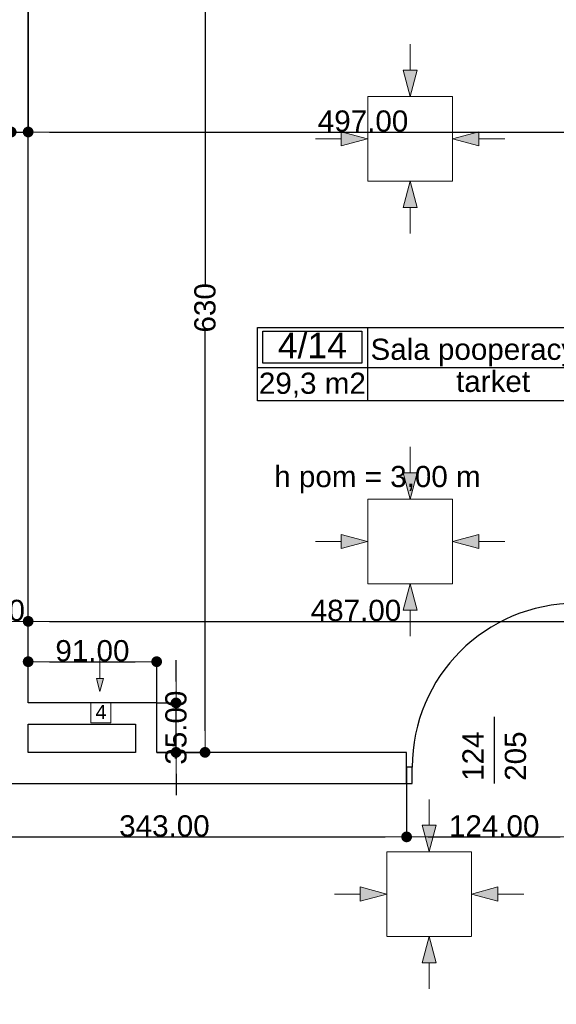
# Model space of a CAD drawing. Header units: millimetres. Extents: x -175445 to -20415, y -559200 to 231527.
# Tile 105 of 256: x -118318 to -114518, y -161825 to -154852. Entities that reach past the tile are written whole.
import ezdxf
from ezdxf.enums import TextEntityAlignment as Align

# ---------------------------------------------------------------- set-up
doc = ezdxf.new("R2010")
doc.units = ezdxf.units.MM
doc.header["$MEASUREMENT"] = 0
for name, color, linetype in [('Drzwi', 7, 'Continuous'), ('Linia', 7, 'Continuous'), ('Obiekt', 7, 'Continuous'), ('Strefa', 9, 'Continuous'), ('Strop', 7, 'Continuous'), ('Tekst', 7, 'Continuous'), ('Wymiary', 9, 'Continuous'), ('Ściana', 7, 'Continuous')]:
    doc.layers.add(name, color=color, linetype=linetype)
doc.styles.add('Arial', font='txt')
doc.styles.add('Times new roman', font='txt')
doc.dimstyles.new('GENERATED_STYLE__1', dxfattribs={"dimtxt": 150, "dimasz": 152, "dimexe": 0.18, "dimexo": 0, "dimgap": 0.09, "dimtad": 1, "dimtih": 1, "dimtoh": 1, "dimlfac": 0.1, "dimzin": 0, "dimdsep": 46, "dimtxsty": 'Arial', "dimblk": 'ARROWHEAD_11', "dimblk1": 'ARROWHEAD_11', "dimblk2": 'ARROWHEAD_11', "dimcen": 0.09, "dimclrd": 256, "dimclre": 256, "dimclrt": 256, "dimazin": 0, "dimtfac": 1, "dimtdec": 4, "dimtmove": 0, "dimatfit": 3, "dimfxl": 1, "dimtolj": 1, "dimtzin": 0, "dimarcsym": 0})
doc.dimstyles.new('GENERATED_STYLE__2', dxfattribs={"dimtxt": 150, "dimasz": 152, "dimexe": 0.18, "dimexo": 0, "dimgap": 0.09, "dimtad": 1, "dimlfac": 0.1, "dimzin": 0, "dimdsep": 46, "dimtxsty": 'Arial', "dimblk": 'ARROWHEAD_11', "dimblk1": 'ARROWHEAD_11', "dimblk2": 'ARROWHEAD_11', "dimcen": 0.09, "dimclrd": 256, "dimclre": 256, "dimclrt": 256, "dimazin": 0, "dimtfac": 1, "dimtdec": 4, "dimtmove": 0, "dimatfit": 3, "dimfxl": 1, "dimtolj": 1, "dimtzin": 0, "dimarcsym": 0})

# ---------------------------------------------------------------- blocks, each defined once
blk = doc.blocks.new('Sala pooperacyjna_4_14_14', base_point=(-115855.9, 38055.3))
at = {"layer": 'Strefa'}
for p, q in [((-116635, 38338.2), (-114076.1, 38338.2)), ((-116635, 37819.6), (-116635, 38338.2)), ((-116596, 38312.2), (-115894.9, 38312.2)), ((-116596, 38086), (-116596, 38312.2)), ((-115894.9, 38312.2), (-115894.9, 38086)), ((-115855.9, 38338.2), (-115855.9, 37819.6)), ((-114076.1, 38338.2), (-114076.1, 37819.6)), ((-115894.9, 38086), (-116596, 38086)), ((-116635, 38055.3), (-114076.1, 38055.3)), ((-114076.1, 37819.6), (-116635, 37819.6))]:
    blk.add_line(p, q, dxfattribs=at)
at = {"layer": 'Strefa', "style": 'Arial'}
for tag, height, p in [('ROOM_NUMBER', 180, (-116245.5, 38210.3)), ('ROOM_NAME', 150, (-114966, 38183.7)), ('ROOM_CALC_AREA', 150, (-116245.5, 37943.3)), ('floor_f', 150, (-114966, 37956.6))]:
    blk.add_attdef(tag, text='', height=height, dxfattribs=at).set_placement(p, align=Align.MIDDLE_CENTER)
blk = doc.blocks.new('ARROWHEAD_11')
at = {"color": 0, "linetype": 'Continuous', "lineweight": 0}
blk.add_line((0, 0), (-1, 0), dxfattribs=at)
at = {"color": 0, "linetype": 'Continuous', "lineweight": 0, "const_width": 0.25, "flags": 128}
blk.add_lwpolyline([(-0.125, 0, 1), (0.125, 0, 1)], format="xyb", close=True, dxfattribs=at)
blk = doc.blocks.new('*D1179')
at = {"layer": 'Defpoints', "color": 0}
for p in [(-119008, -160260.6), (-115578, -160260.6), (-115578, -160639.1)]:
    blk.add_point(p, dxfattribs=at)
at = {"layer": 'Wymiary', "lineweight": -2}
for p, q in [((-119008, -160260.6), (-119008, -160639.3)), ((-115578, -160260.6), (-115578, -160639.3)), ((-118856, -160639.1), (-115730, -160639.1))]:
    blk.add_line(p, q, dxfattribs=at)
at = {"layer": 'Wymiary', "lineweight": -2, "xscale": 152, "yscale": 152, "zscale": 152, "rotation": 180}
blk.add_blockref('ARROWHEAD_11', (-119008, -160639.1), dxfattribs=at)
at = {"layer": 'Wymiary', "lineweight": -2, "xscale": 152, "yscale": 152, "zscale": 152}
blk.add_blockref('ARROWHEAD_11', (-115578, -160639.1), dxfattribs=at)
at = {"layer": 'Wymiary', "lineweight": 13, "insert": (-117293, -160562.4), "char_height": 150, "attachment_point": 5, "style": 'Arial'}
blk.add_mtext('\\A1;343.00', dxfattribs=at)
blk = doc.blocks.new('*D1180')
at = {"layer": 'Defpoints', "color": 0}
for p in [(-115578, -160260.6), (-114338, -160260.6), (-114338, -160639.1)]:
    blk.add_point(p, dxfattribs=at)
at = {"layer": 'Wymiary', "lineweight": -2}
for p, q in [((-115578, -160260.6), (-115578, -160639.3)), ((-114338, -160260.6), (-114338, -160639.3)), ((-115426, -160639.1), (-114490, -160639.1))]:
    blk.add_line(p, q, dxfattribs=at)
at = {"layer": 'Wymiary', "lineweight": -2, "xscale": 152, "yscale": 152, "zscale": 152, "rotation": 180}
blk.add_blockref('ARROWHEAD_11', (-115578, -160639.1), dxfattribs=at)
at = {"layer": 'Wymiary', "lineweight": -2, "xscale": 152, "yscale": 152, "zscale": 152}
blk.add_blockref('ARROWHEAD_11', (-114338, -160639.1), dxfattribs=at)
at = {"layer": 'Wymiary', "lineweight": 13, "insert": (-114958, -160562.5), "char_height": 150, "attachment_point": 5, "style": 'Arial'}
blk.add_mtext('\\A1;124.00', dxfattribs=at)
blk = doc.blocks.new('*D1296')
at = {"layer": 'Defpoints', "color": 0}
for p in [(-117348, -159690.6), (-117210.9, -159690.6), (-117348, -160040.6)]:
    blk.add_point(p, dxfattribs=at)
at = {"layer": 'Wymiary', "lineweight": -2}
for p, q in [((-117210.9, -159538.6), (-117210.9, -159386.6)), ((-117348, -159690.6), (-117210.7, -159690.6)), ((-117210.9, -160040.6), (-117210.9, -159690.6)), ((-117348, -160040.6), (-117210.7, -160040.6)), ((-117210.9, -160192.6), (-117210.9, -160344.6))]:
    blk.add_line(p, q, dxfattribs=at)
at = {"layer": 'Wymiary', "lineweight": -2, "xscale": 152, "yscale": 152, "zscale": 152}
for p, rotation in [((-117210.9, -159690.6), 270), ((-117210.9, -160040.6), 90)]:
    blk.add_blockref('ARROWHEAD_11', p, dxfattribs=dict(at, rotation=rotation))
at = {"layer": 'Wymiary', "lineweight": 13, "insert": (-117210.9, -159865.6), "char_height": 150, "attachment_point": 5, "rotation": 90, "style": 'Arial'}
blk.add_mtext('\\A1;35.00', dxfattribs=at)
blk = doc.blocks.new('*D1299')
at = {"layer": 'Defpoints', "color": 0}
for p in [(-117348, -159398.5), (-118258, -159690.6), (-117348, -159690.6)]:
    blk.add_point(p, dxfattribs=at)
at = {"layer": 'Wymiary', "lineweight": -2}
for p, q in [((-118258, -159690.6), (-118258, -159398.3)), ((-118106, -159398.5), (-117500, -159398.5)), ((-117348, -159690.6), (-117348, -159398.3))]:
    blk.add_line(p, q, dxfattribs=at)
at = {"layer": 'Wymiary', "lineweight": -2, "xscale": 152, "yscale": 152, "zscale": 152, "rotation": 180}
blk.add_blockref('ARROWHEAD_11', (-118258, -159398.5), dxfattribs=at)
at = {"layer": 'Wymiary', "lineweight": -2, "xscale": 152, "yscale": 152, "zscale": 152}
blk.add_blockref('ARROWHEAD_11', (-117348, -159398.5), dxfattribs=at)
at = {"layer": 'Wymiary', "lineweight": 13, "insert": (-117803, -159321.8), "char_height": 150, "attachment_point": 5, "style": 'Arial'}
blk.add_mtext('\\A1;91.00', dxfattribs=at)
blk = doc.blocks.new('*D1300')
at = {"layer": 'Defpoints', "color": 0}
for p in [(-118258, -153745.1), (-117005.5, -153745.1), (-117348, -160040.6)]:
    blk.add_point(p, dxfattribs=at)
at = {"layer": 'Wymiary', "lineweight": -2}
for p, q in [((-118258, -153745.1), (-117005.3, -153745.1)), ((-117005.5, -153897.1), (-117005.5, -156726.9)), ((-117005.5, -159888.6), (-117005.5, -157058.8)), ((-117348, -160040.6), (-117005.3, -160040.6))]:
    blk.add_line(p, q, dxfattribs=at)
at = {"layer": 'Wymiary', "lineweight": -2, "xscale": 152, "yscale": 152, "zscale": 152}
for p, rotation in [((-117005.5, -153745.1), 90), ((-117005.5, -160040.6), 270)]:
    blk.add_blockref('ARROWHEAD_11', p, dxfattribs=dict(at, rotation=rotation))
at = {"layer": 'Wymiary', "lineweight": 13, "insert": (-117005.5, -156892.9), "char_height": 150, "attachment_point": 5, "rotation": 90, "style": 'Arial'}
blk.add_mtext('\\A1;630', dxfattribs=at)
blk = doc.blocks.new('*D1316')
at = {"layer": 'Defpoints', "color": 0}
for p in [(-118258, -155647.6), (-118378, -156885.7), (-118258, -156885.7)]:
    blk.add_point(p, dxfattribs=at)
at = {"layer": 'Wymiary', "lineweight": -2}
for p, q in [((-119173.7, -155647.6), (-118682, -155647.6)), ((-118682, -155647.6), (-118530, -155647.6)), ((-118378, -156885.7), (-118378, -155647.5)), ((-118378, -155647.6), (-118258, -155647.6)), ((-118258, -156885.7), (-118258, -155647.5)), ((-118106, -155647.6), (-117954, -155647.6))]:
    blk.add_line(p, q, dxfattribs=at)
at = {"layer": 'Wymiary', "lineweight": -2, "xscale": 152, "yscale": 152, "zscale": 152}
blk.add_blockref('ARROWHEAD_11', (-118378, -155647.6), dxfattribs=at)
at = {"layer": 'Wymiary', "lineweight": -2, "xscale": 152, "yscale": 152, "zscale": 152, "rotation": 180}
blk.add_blockref('ARROWHEAD_11', (-118258, -155647.6), dxfattribs=at)
at = {"layer": 'Wymiary', "lineweight": 13, "insert": (-118927.9, -155571), "char_height": 150, "attachment_point": 5, "style": 'Arial'}
blk.add_mtext('\\A1;12.00', dxfattribs=at)
blk = doc.blocks.new('*D1326')
at = {"layer": 'Defpoints', "color": 0}
for p in [(-118828, -158520.6), (-118258, -159112.8), (-118258, -159690.6)]:
    blk.add_point(p, dxfattribs=at)
at = {"layer": 'Wymiary', "lineweight": -2}
for p, q in [((-118828, -158520.6), (-118828, -159113)), ((-118676, -159112.8), (-118410, -159112.8)), ((-118258, -159690.6), (-118258, -159112.7))]:
    blk.add_line(p, q, dxfattribs=at)
at = {"layer": 'Wymiary', "lineweight": -2, "xscale": 152, "yscale": 152, "zscale": 152, "rotation": 180}
blk.add_blockref('ARROWHEAD_11', (-118828, -159112.8), dxfattribs=at)
at = {"layer": 'Wymiary', "lineweight": -2, "xscale": 152, "yscale": 152, "zscale": 152}
blk.add_blockref('ARROWHEAD_11', (-118258, -159112.8), dxfattribs=at)
at = {"layer": 'Wymiary', "lineweight": 13, "insert": (-118543, -159036.2), "char_height": 150, "attachment_point": 5, "style": 'Arial'}
blk.add_mtext('\\A1;57.00', dxfattribs=at)
blk = doc.blocks.new('*D1327')
at = {"layer": 'Defpoints', "color": 0}
for p in [(-113388, -159112.8), (-118258, -159690.6), (-113388, -159730.6)]:
    blk.add_point(p, dxfattribs=at)
at = {"layer": 'Wymiary', "lineweight": -2}
for p, q in [((-118258, -159690.6), (-118258, -159112.7)), ((-118106, -159112.8), (-113540, -159112.8)), ((-113388, -159730.6), (-113388, -159112.7))]:
    blk.add_line(p, q, dxfattribs=at)
at = {"layer": 'Wymiary', "lineweight": -2, "xscale": 152, "yscale": 152, "zscale": 152, "rotation": 180}
blk.add_blockref('ARROWHEAD_11', (-118258, -159112.8), dxfattribs=at)
at = {"layer": 'Wymiary', "lineweight": -2, "xscale": 152, "yscale": 152, "zscale": 152}
blk.add_blockref('ARROWHEAD_11', (-113388, -159112.8), dxfattribs=at)
at = {"layer": 'Wymiary', "lineweight": 13, "insert": (-115936.8, -159036.2), "char_height": 150, "attachment_point": 5, "style": 'Arial'}
blk.add_mtext('\\A1;487.00', dxfattribs=at)
blk = doc.blocks.new('*D1344')
at = {"layer": 'Defpoints', "color": 0}
for p in [(-118258, -153745.1), (-113288, -155647.6), (-113288, -157210.6)]:
    blk.add_point(p, dxfattribs=at)
at = {"layer": 'Wymiary', "lineweight": -2}
for p, q in [((-118258, -153745.1), (-118258, -155647.8)), ((-118106, -155647.6), (-113440, -155647.6)), ((-113288, -157210.6), (-113288, -155647.5))]:
    blk.add_line(p, q, dxfattribs=at)
at = {"layer": 'Wymiary', "lineweight": -2, "xscale": 152, "yscale": 152, "zscale": 152, "rotation": 180}
blk.add_blockref('ARROWHEAD_11', (-118258, -155647.6), dxfattribs=at)
at = {"layer": 'Wymiary', "lineweight": -2, "xscale": 152, "yscale": 152, "zscale": 152}
blk.add_blockref('ARROWHEAD_11', (-113288, -155647.6), dxfattribs=at)
at = {"layer": 'Wymiary', "lineweight": 13, "insert": (-115886.8, -155571), "char_height": 150, "attachment_point": 5, "style": 'Arial'}
blk.add_mtext('\\A1;497.00', dxfattribs=at)

msp = doc.modelspace()

# ---------------------------------------------------------------- hatches: boundary and pattern name
at = {"layer": 'Linia', "linetype": 'Continuous', "lineweight": 13}
for points in [[(-115552.903, -155396.218), (-115502.654, -155209.682), (-115602.654, -155209.549)], [(-115854.104, -155696.218), (-116040.706, -155646.218), (-116040.706, -155746.218)], [(-115253.304, -155696.218), (-115066.701, -155746.218), (-115066.701, -155646.218)], [(-115552.903, -155996.217), (-115602.654, -156182.886), (-115502.654, -156182.753)], [(-115552.903, -158247.472), (-115502.654, -158060.936), (-115602.654, -158060.803)], [(-115854.104, -158547.471), (-116040.706, -158497.471), (-116040.706, -158597.471)], [(-115253.304, -158547.471), (-115066.701, -158597.471), (-115066.701, -158497.471)], [(-115552.903, -158847.471), (-115602.654, -159034.14), (-115502.654, -159034.007)], [(-117750.248, -159610.001), (-117725.248, -159516.7), (-117775.248, -159516.7)], [(-115418.102, -160743.737), (-115367.853, -160557.201), (-115467.853, -160557.067)], [(-115719.302, -161043.736), (-115905.905, -160993.736), (-115905.905, -161093.736)], [(-115118.502, -161043.736), (-114931.9, -161093.736), (-114931.9, -160993.736)], [(-115418.102, -161343.736), (-115467.853, -161530.405), (-115367.853, -161530.272)]]:
    msp.add_hatch(color=253, dxfattribs=at).paths.add_polyline_path(points)

# ---------------------------------------------------------------- linework, layer by layer
at = {"layer": 'Drzwi', "color": 253}
for p, q in [((-115538.019, -160145.636), (-115578.019, -160145.636)), ((-115578.019, -160145.636), (-115578.019, -160260.636)), ((-115578.019, -160260.636), (-115578.019, -160145.636)), ((-115538.019, -160260.636), (-115538.019, -160145.636)), ((-115578.019, -160260.636), (-115538.019, -160260.636))]:
    msp.add_line(p, q, dxfattribs=at)
msp.add_arc((-114378.019, -160145.636), 1160, 90, 180, dxfattribs=at)
at = {"layer": 'Linia', "color": 253, "lineweight": 13}
for p, q in [((-115552.409, -155025.843), (-115552.654, -155209.616)), ((-115552.903, -155396.218), (-115602.654, -155209.549)), ((-115602.654, -155209.549), (-115502.654, -155209.682)), ((-115552.903, -155396.218), (-115502.654, -155209.682)), ((-115253.304, -155396.618), (-115853.304, -155396.618)), ((-115853.304, -155396.618), (-115853.304, -155995.818)), ((-115253.304, -155995.818), (-115253.304, -155396.618)), ((-116224.479, -155696.218), (-116040.706, -155696.218)), ((-115854.104, -155696.218), (-116040.706, -155646.218)), ((-116040.706, -155746.218), (-116040.706, -155646.218)), ((-115854.104, -155696.218), (-116040.706, -155746.218)), ((-115253.304, -155696.218), (-115066.701, -155646.218)), ((-115253.304, -155696.218), (-115066.701, -155746.218)), ((-115066.701, -155646.218), (-115066.701, -155746.218)), ((-114882.929, -155696.218), (-115066.701, -155696.218)), ((-115853.304, -155996.618), (-115253.304, -155996.618)), ((-115552.903, -155996.217), (-115602.654, -156182.886)), ((-115552.903, -155996.217), (-115502.654, -156182.753)), ((-115502.654, -156182.753), (-115602.654, -156182.886)), ((-115552.409, -156366.592), (-115552.654, -156182.82)), ((-115552.409, -157877.097), (-115552.654, -158060.869)), ((-115552.903, -158247.472), (-115602.654, -158060.803)), ((-115602.654, -158060.803), (-115502.654, -158060.936)), ((-115552.903, -158247.472), (-115502.654, -158060.936)), ((-115253.304, -158247.871), (-115853.304, -158247.871)), ((-115853.304, -158247.871), (-115853.304, -158847.071)), ((-115253.304, -158847.071), (-115253.304, -158247.871)), ((-116224.479, -158547.471), (-116040.706, -158547.471)), ((-115854.104, -158547.471), (-116040.706, -158497.471)), ((-116040.706, -158597.471), (-116040.706, -158497.471)), ((-115854.104, -158547.471), (-116040.706, -158597.471)), ((-115253.304, -158547.471), (-115066.701, -158497.471)), ((-115253.304, -158547.471), (-115066.701, -158597.471)), ((-115066.701, -158497.471), (-115066.701, -158597.471)), ((-114882.929, -158547.471), (-115066.701, -158547.471)), ((-115853.304, -158847.871), (-115253.304, -158847.871)), ((-115552.903, -158847.471), (-115602.654, -159034.14)), ((-115552.903, -158847.471), (-115502.654, -159034.007)), ((-115502.654, -159034.007), (-115602.654, -159034.14)), ((-115552.409, -159217.846), (-115552.654, -159034.073)), ((-117750.248, -159282.309), (-117750.248, -159516.7)), ((-117750.248, -159610.001), (-117775.248, -159516.7)), ((-117775.248, -159516.7), (-117725.248, -159516.7)), ((-117750.248, -159610.001), (-117725.248, -159516.7)), ((-117813.581, -159830.636), (-117813.581, -159690.636)), ((-117813.581, -159690.636), (-117673.581, -159690.636)), ((-117673.581, -159690.636), (-117673.581, -159830.636)), ((-117673.581, -159830.636), (-117813.581, -159830.636)), ((-115417.608, -160373.362), (-115417.853, -160557.134)), ((-115418.102, -160743.737), (-115467.853, -160557.067)), ((-115467.853, -160557.067), (-115367.853, -160557.201)), ((-115418.102, -160743.737), (-115367.853, -160557.201)), ((-115118.502, -160744.136), (-115718.502, -160744.136)), ((-115718.502, -160744.136), (-115718.502, -161343.336)), ((-115118.502, -161343.336), (-115118.502, -160744.136)), ((-115719.302, -161043.736), (-115905.905, -160993.736)), ((-115905.905, -161093.736), (-115905.905, -160993.736)), ((-115118.502, -161043.736), (-114931.9, -160993.736)), ((-114931.9, -160993.736), (-114931.9, -161093.736)), ((-116089.677, -161043.736), (-115905.905, -161043.736)), ((-115719.302, -161043.736), (-115905.905, -161093.736)), ((-115118.502, -161043.736), (-114931.9, -161093.736)), ((-114748.127, -161043.736), (-114931.9, -161043.736)), ((-115418.102, -161343.736), (-115467.853, -161530.405)), ((-115418.102, -161343.736), (-115367.853, -161530.272)), ((-115718.502, -161344.136), (-115118.502, -161344.136)), ((-115367.853, -161530.272), (-115467.853, -161530.405)), ((-115417.608, -161714.111), (-115417.853, -161530.338))]:
    msp.add_line(p, q, dxfattribs=at)
at = {"layer": 'Obiekt', "color": 253}
msp.add_line((-114958.019, -159789.258), (-114958.019, -160260.636), dxfattribs=at)
at = {"layer": 'Strop', "color": 253, "flags": 128}
msp.add_lwpolyline([(-125806.601, -151285.909, -0.01791801), (-118229.318, -152004.441, -0.00776908), (-114963.359, -152484.403), (-114963.364, -152484.434, -0.034913), (-97147.904, -156667.71, -0.03139835), (-83179.127, -161981.022, -0.00358934), (-81600.813, -162721.346, -0.01554929), (-75154.286, -166178.424, -0.0168287), (-67557.968, -170885.339), (-67557.968, -174624.675), (-74808.018, -174624.675), (-74808.018, -179320.636), (-96528.019, -179320.636), (-96528.019, -180730.636), (-140258.019, -180730.636)], format="xyb", dxfattribs=at)
at = {"layer": 'Ściana', "color": 253}
for p, q in [((-115578.019, -160145.636), (-115578.019, -160040.636)), ((-115578.019, -160260.636), (-115578.019, -160145.636))]:
    msp.add_line(p, q, dxfattribs=at)
at = {"layer": 'Ściana', "color": 253, "flags": 128}
for points in [[(-118258.019, -159690.636), (-118258.019, -153745.097)], [(-117348.019, -159690.636), (-118258.019, -159690.636)], [(-117348.019, -160040.636), (-117348.019, -159690.636)], [(-118258.019, -160040.636), (-118258.019, -159840.636)], [(-118258.019, -159840.636), (-117498.019, -159840.636)], [(-117498.019, -159840.636), (-117498.019, -160040.636)], [(-117498.019, -160040.636), (-118258.019, -160040.636)], [(-115578.019, -160040.636), (-117348.019, -160040.636)], [(-119008.019, -160260.636), (-115578.019, -160260.636)]]:
    msp.add_lwpolyline(points, dxfattribs=at)
at = {"layer": 'Ściana', "color": 253}
for radius, start in [(131199.839, 72.78657015), (130859.839, 72.78658978)]:
    msp.add_arc((-135974.129, -281990.98), radius, start, 80.72275794, dxfattribs=at)

# ---------------------------------------------------------------- block references
at = {"layer": 'Strefa', "color": 253}
ref = msp.add_blockref('Sala pooperacyjna_4_14_14', (-115855.948, -157314.648), dxfattribs=at)
ref.add_attrib('ROOM_NAME', 'Sala pooperacyjna', dxfattribs={"color": 7, "height": 150, "style": 'Arial'}).set_placement((-114966.027, -157186.248), align=Align.MIDDLE_CENTER)
ref.add_attrib('ROOM_NUMBER', '4/14', dxfattribs={"color": 7, "height": 180, "style": 'Arial'}).set_placement((-116245.469, -157159.701), align=Align.MIDDLE_CENTER)
ref.add_attrib('ROOM_CALC_AREA', '29,3 m2', dxfattribs={"color": 7, "height": 150, "style": 'Arial'}).set_placement((-116245.469, -157426.703), align=Align.MIDDLE_CENTER)
ref.add_attrib('floor_f', 'tarket', dxfattribs={"color": 7, "height": 150, "style": 'Arial'}).set_placement((-114966.027, -157413.331), align=Align.MIDDLE_CENTER)

# ---------------------------------------------------------------- texts
at = {"layer": 'Obiekt', "color": 253, "char_height": 150, "attachment_point": 7, "rotation": 90, "style": 'Arial'}
for s, insert in [('\\A1;{\\fArial|b0|i0|c238|p38;124}', (-115033.019, -160242.296)), ('\\A1;{\\fArial|b0|i0|c238|p38;205}', (-114730.55, -160242.296))]:
    msp.add_mtext(s, dxfattribs=dict(at, insert=insert))
at = {"layer": 'Tekst', "color": 253, "insert": (-115784.786, -158012.265), "char_height": 150, "attachment_point": 2, "style": 'Times new roman'}
msp.add_mtext('\\A1;{\\fArial|b0|i0|c0|p38;h pom = 3,00 m}', dxfattribs=at)
at = {"layer": 'Tekst', "color": 253, "lineweight": 13, "insert": (-117781.524, -159754.921), "char_height": 100, "attachment_point": 4, "style": 'Arial'}
msp.add_mtext('\\A1;{\\fArial|b0|i0|c238|p38;4}', dxfattribs=at)

# ---------------------------------------------------------------- dimensions: what is measured, and where the dimension line sits
at = {"layer": 'Wymiary', "color": 8, "lineweight": 13}
dim = msp.add_linear_dim(base=(-117005.482, -153745.097), p1=(-117348.019, -160040.636), p2=(-118258.019, -153745.097), angle=90, text='630', dimstyle='GENERATED_STYLE__2', dxfattribs=at)
dim.commit()
dim.dimension.update_dxf_attribs({"geometry": '*D1300', "text_midpoint": (-117005.482, -156892.866), "dimtype": 160, "text_rotation": 90})
for base, p1, p2, picture, middle in [((-113288.019, -155647.631), (-118258.019, -153745.097), (-113288.019, -157210.636), '*D1344', (-115886.848, -155647.631)), ((-118258.019, -155647.631), (-118378.019, -156885.733), (-118258.019, -156885.733), '*D1316', (-118927.88, -155647.631)), ((-118258.019, -159112.846), (-118828.019, -158520.636), (-118258.019, -159690.636), '*D1326', (-118543.019, -159112.846)), ((-113388.019, -159112.846), (-118258.019, -159690.636), (-113388.019, -159730.636), '*D1327', (-115936.848, -159112.846)), ((-117348.019, -159398.451), (-118258.019, -159690.636), (-117348.019, -159690.636), '*D1299', (-117803.019, -159398.451)), ((-115578.019, -160639.136), (-119008.019, -160260.636), (-115578.019, -160260.636), '*D1179', (-117293.019, -160639.136)), ((-114338.019, -160639.136), (-115578.019, -160260.636), (-114338.019, -160260.636), '*D1180', (-114958.019, -160639.136))]:
    dim = msp.add_linear_dim(base=base, p1=p1, p2=p2, dimstyle='GENERATED_STYLE__1', dxfattribs=at)
    dim.commit()
    dim.dimension.update_dxf_attribs({"geometry": picture, "text_midpoint": middle, "dimtype": 160})
dim = msp.add_linear_dim(base=(-117210.882, -159690.636), p1=(-117348.019, -160040.636), p2=(-117348.019, -159690.636), angle=90, dimstyle='GENERATED_STYLE__2', dxfattribs=at)
dim.commit()
dim.dimension.update_dxf_attribs({"geometry": '*D1296', "text_midpoint": (-117210.882, -159865.636), "dimtype": 160, "text_rotation": 90})

doc.saveas('drawing.dxf')
